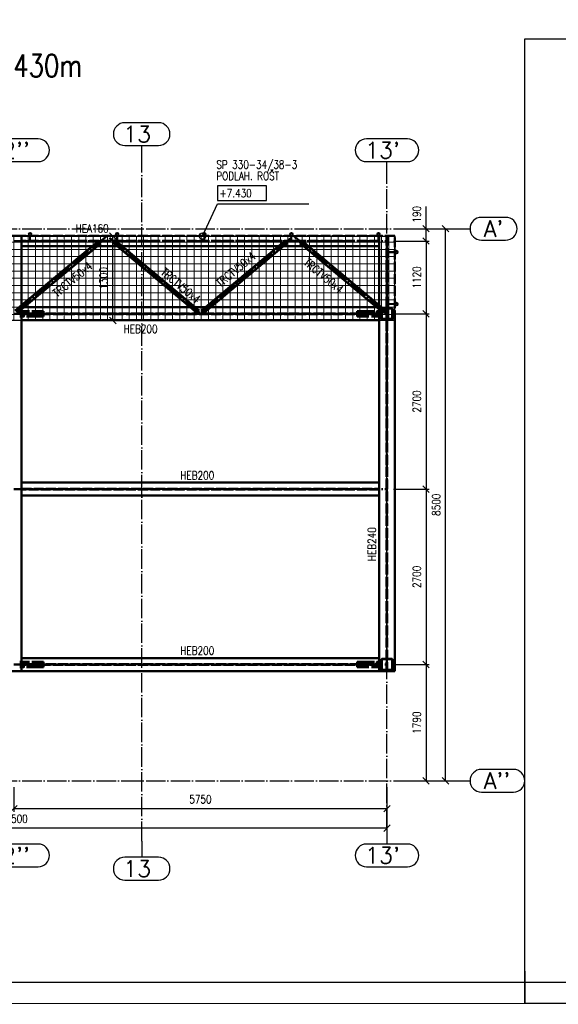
# Paper-space layout 'Layout1' of a CAD drawing. Extents: x -2 to 1033, y -36 to 596.
# Tile 53 of 126: x 475 to 641, y 0 to 303. Entities that reach past the tile are written whole.
import ezdxf
from ezdxf.enums import TextEntityAlignment as Align

# ---------------------------------------------------------------- set-up
doc = ezdxf.new("R2010")
doc.units = 0
for name, pattern in [('ACAD_ISO02W100', [15, 12, -3]), ('ACAD_ISO04W100', [30.5, 24, -3, 0.5, -3]), ('HP_01_CER_B', [8, 5, -1, 1, -1])]:
    doc.linetypes.add(name, pattern=pattern)
doc.layers.get('0').update_dxf_attribs({"linetype": 'CONTINUOUS'})
doc.layers.get('DEFPOINTS').update_dxf_attribs({"color": 132, "linetype": 'CONTINUOUS'})
doc.layers.add('RAMECEK_HP', color=251, linetype='CONTINUOUS')
for name, color, linetype, lineweight in [('SS_KOTY', 3, 'CONTINUOUS', 25), ('SS_OSY_025', 7, 'HP_01_CER_B', 25), ('SS_PLOŠINA', 91, 'CONTINUOUS', 50), ('SS_POPIS_PROFILU', 13, 'CONTINUOUS', 25), ('SS_SLOUPY PLOŠINA', 177, 'CONTINUOUS', 50), ('SS_SRAFY', 8, 'CONTINUOUS', 18), ('SS_ZABRADLI', 2, 'CONTINUOUS', 35), ('SS_ZTUŽENÍ LÁVKA', 107, 'CONTINUOUS', 50), ('SS_ZTUŽENÍ STĚNY', 203, 'CONTINUOUS', 50)]:
    doc.layers.add(name, color=color, linetype=linetype, lineweight=lineweight)
doc.layers.add('SS_ROSTY', color=7, linetype='CONTINUOUS', lineweight=25, true_color=0xb4d617)
doc.styles.add('ROMANS', font='romans.shx', dxfattribs={"width": 0.8})
doc.styles.add('romans.shx', font='romans.shx', dxfattribs={"height": 5})
doc.dimstyles.new('A-1_(2.5)_50AS', dxfattribs={"dimtxt": 2.5, "dimasz": 2, "dimexe": 1, "dimexo": 2, "dimgap": 0, "dimtad": 0, "dimdec": 1, "dimlfac": 50, "dimrnd": 1, "dimtxsty": 'ROMANS', "dimblk1": 'OBLIQUE', "dimblk2": 'OBLIQUE', "dimsah": 1, "dimcen": 2, "dimclrd": 256, "dimclre": 256, "dimclrt": 256, "dimadec": 1, "dimazin": 2, "dimtfac": 0.714286, "dimtdec": 1, "dimtmove": 0, "dimatfit": 3, "dimldrblk": 'OPEN', "dimfxl": 1, "dimtvp": 1.142857, "dimtfill": 1, "dimtolj": 1, "dimlwd": -1, "dimlwe": -1, "dimarcsym": 0})
pattern_1 = [(45, (358.52885, 104.38364), (-0.04490128, 0.04490128), [])]

# ---------------------------------------------------------------- blocks, each defined once
blk = doc.blocks.new('*U6')
at = {"layer": 'DEFPOINTS'}
blk.add_lwpolyline([(841, 0), (631, 0), (631, 297), (841, 297)], close=True, dxfattribs=at)
at = {"layer": 'RAMECEK_HP', "lineweight": 35, "const_width": 0.35}
for points in [[(0, 594), (0, 0), (841, 0), (841, 594)], [(6.5, 587.5), (6.5, 6.5), (834.5, 6.5), (834.5, 587.5)]]:
    blk.add_lwpolyline(points, close=True, dxfattribs=at)
at = {"layer": 'RAMECEK_HP', "lineweight": 50, "const_width": 0.5}
blk.add_lwpolyline([(631, 0), (631, 10)], dxfattribs=at)
blk.add_lwpolyline([(631, 0), (631, 10)], dxfattribs=at)
at = {"layer": 'DEFPOINTS', "style": 'ROMANS', "width": 0.8}
blk.add_attdef('TISK', text='', height=10, dxfattribs=at).set_placement((841, -33), align=Align.RIGHT)
blk = doc.blocks.new('_Oblique')
at = {"color": 0, "linetype": 'ByBlock', "lineweight": -2}
blk.add_line((-0.5, -0.5), (0.5, 0.5), dxfattribs=at)
blk = doc.blocks.new('*D82')
at = {"layer": 'DEFPOINTS', "color": 0, "transparency": 16777216}
for p in [(473.53, 68.58), (588.53, 68.58), (588.53, 60.01)]:
    blk.add_point(p, dxfattribs=at)
at = {"layer": 'SS_KOTY', "transparency": 16777216}
for p, q in [((473.53, 66.58), (473.53, 59.01)), ((588.53, 66.58), (588.53, 59.01)), ((473.53, 60.01), (588.53, 60.01))]:
    blk.add_line(p, q, dxfattribs=at)
at = {"layer": 'SS_KOTY', "transparency": 16777216, "xscale": 2, "yscale": 2, "zscale": 2, "rotation": 180}
blk.add_blockref('_Oblique', (473.53, 60.01), dxfattribs=at)
at = {"layer": 'SS_KOTY', "transparency": 16777216, "xscale": 2, "yscale": 2, "zscale": 2}
blk.add_blockref('_Oblique', (588.53, 60.01), dxfattribs=at)
at = {"layer": 'SS_KOTY', "transparency": 16777216, "insert": (531.03, 62.87), "char_height": 2.5, "attachment_point": 5, "style": 'ROMANS', "bg_fill": 3, "box_fill_scale": 1.1, "bg_fill_color": 256, "bg_fill_true_color": 13158600, "bg_fill_transparency": 0}
blk.add_mtext('\\A1;5750', dxfattribs=at)
blk = doc.blocks.new('_OPEN')
at = {"color": 0, "linetype": 'ByBlock'}
for p, q in [((-1, 0.17), (0, 0)), ((0, 0), (-1, -0.17)), ((0, 0), (-1, 0))]:
    blk.add_line(p, q, dxfattribs=at)
blk = doc.blocks.new('*D83')
at = {"layer": 'DEFPOINTS', "color": 0, "transparency": 16777216}
for p in [(358.53, 68.58), (588.53, 68.58), (358.53, 54.01)]:
    blk.add_point(p, dxfattribs=at)
at = {"layer": 'SS_KOTY', "transparency": 16777216}
for p, q in [((358.53, 66.58), (358.53, 53.01)), ((588.53, 66.58), (588.53, 53.01)), ((588.53, 54.01), (358.53, 54.01))]:
    blk.add_line(p, q, dxfattribs=at)
at = {"layer": 'SS_KOTY', "transparency": 16777216, "xscale": 2, "yscale": 2, "zscale": 2, "rotation": 180}
blk.add_blockref('_Oblique', (358.53, 54.01), dxfattribs=at)
at = {"layer": 'SS_KOTY', "transparency": 16777216, "xscale": 2, "yscale": 2, "zscale": 2}
blk.add_blockref('_Oblique', (588.53, 54.01), dxfattribs=at)
at = {"layer": 'SS_KOTY', "transparency": 16777216, "insert": (473.53, 56.87), "char_height": 2.5, "attachment_point": 5, "style": 'ROMANS', "bg_fill": 3, "box_fill_scale": 1.1, "bg_fill_color": 256, "bg_fill_true_color": 13158600, "bg_fill_transparency": 0}
blk.add_mtext('\\A1;11500', dxfattribs=at)
blk = doc.blocks.new('*D84')
at = {"layer": 'DEFPOINTS', "color": 0, "transparency": 16777216}
for p in [(588.53, 238.58), (588.53, 234.78), (600.57, 234.78)]:
    blk.add_point(p, dxfattribs=at)
at = {"layer": 'SS_KOTY', "transparency": 16777216}
for p, q in [((600.57, 238.58), (600.57, 245.44)), ((590.53, 238.58), (601.57, 238.58)), ((600.57, 234.78), (600.57, 238.58)), ((590.53, 234.78), (601.57, 234.78))]:
    blk.add_line(p, q, dxfattribs=at)
at = {"layer": 'SS_KOTY', "transparency": 16777216, "xscale": 2, "yscale": 2, "zscale": 2}
for p, rotation in [((600.57, 238.58), 90), ((600.57, 234.78), 270)]:
    blk.add_blockref('_Oblique', p, dxfattribs=dict(at, rotation=rotation))
at = {"layer": 'SS_KOTY', "transparency": 16777216, "insert": (597.72, 243.01), "char_height": 2.5, "attachment_point": 5, "rotation": 90, "style": 'ROMANS', "bg_fill": 3, "box_fill_scale": 1.1, "bg_fill_color": 256, "bg_fill_true_color": 13158600, "bg_fill_transparency": 0}
blk.add_mtext('\\A1;190', dxfattribs=at)
blk = doc.blocks.new('*D85')
at = {"layer": 'DEFPOINTS', "color": 0, "transparency": 16777216}
for p in [(588.53, 234.78), (588.53, 212.38), (600.57, 212.38)]:
    blk.add_point(p, dxfattribs=at)
at = {"layer": 'SS_KOTY', "transparency": 16777216}
for p, q in [((590.53, 234.78), (601.57, 234.78)), ((600.57, 234.78), (600.57, 212.38)), ((590.53, 212.38), (601.57, 212.38))]:
    blk.add_line(p, q, dxfattribs=at)
at = {"layer": 'SS_KOTY', "transparency": 16777216, "xscale": 2, "yscale": 2, "zscale": 2}
for p, rotation in [((600.57, 234.78), 90), ((600.57, 212.38), 270)]:
    blk.add_blockref('_Oblique', p, dxfattribs=dict(at, rotation=rotation))
at = {"layer": 'SS_KOTY', "transparency": 16777216, "insert": (597.72, 223.58), "char_height": 2.5, "attachment_point": 5, "rotation": 90, "style": 'ROMANS', "bg_fill": 3, "box_fill_scale": 1.1, "bg_fill_color": 256, "bg_fill_true_color": 13158600, "bg_fill_transparency": 0}
blk.add_mtext('\\A1;1120', dxfattribs=at)
blk = doc.blocks.new('*D86')
at = {"layer": 'DEFPOINTS', "color": 0, "transparency": 16777216}
for p in [(588.53, 212.38), (588.53, 158.38), (600.57, 158.38)]:
    blk.add_point(p, dxfattribs=at)
at = {"layer": 'SS_KOTY', "transparency": 16777216}
for p, q in [((590.53, 212.38), (601.57, 212.38)), ((600.57, 212.38), (600.57, 158.38)), ((590.53, 158.38), (601.57, 158.38))]:
    blk.add_line(p, q, dxfattribs=at)
at = {"layer": 'SS_KOTY', "transparency": 16777216, "xscale": 2, "yscale": 2, "zscale": 2}
for p, rotation in [((600.57, 212.38), 90), ((600.57, 158.38), 270)]:
    blk.add_blockref('_Oblique', p, dxfattribs=dict(at, rotation=rotation))
at = {"layer": 'SS_KOTY', "transparency": 16777216, "insert": (597.72, 185.38), "char_height": 2.5, "attachment_point": 5, "rotation": 90, "style": 'ROMANS', "bg_fill": 3, "box_fill_scale": 1.1, "bg_fill_color": 256, "bg_fill_true_color": 13158600, "bg_fill_transparency": 0}
blk.add_mtext('\\A1;2700', dxfattribs=at)
blk = doc.blocks.new('*D87')
at = {"layer": 'DEFPOINTS', "color": 0, "transparency": 16777216}
for p in [(588.53, 158.38), (588.53, 104.38), (600.57, 104.38)]:
    blk.add_point(p, dxfattribs=at)
at = {"layer": 'SS_KOTY', "transparency": 16777216}
for p, q in [((590.53, 158.38), (601.57, 158.38)), ((600.57, 158.38), (600.57, 104.38)), ((590.53, 104.38), (601.57, 104.38))]:
    blk.add_line(p, q, dxfattribs=at)
at = {"layer": 'SS_KOTY', "transparency": 16777216, "xscale": 2, "yscale": 2, "zscale": 2}
for p, rotation in [((600.57, 158.38), 90), ((600.57, 104.38), 270)]:
    blk.add_blockref('_Oblique', p, dxfattribs=dict(at, rotation=rotation))
at = {"layer": 'SS_KOTY', "transparency": 16777216, "insert": (597.72, 131.38), "char_height": 2.5, "attachment_point": 5, "rotation": 90, "style": 'ROMANS', "bg_fill": 3, "box_fill_scale": 1.1, "bg_fill_color": 256, "bg_fill_true_color": 13158600, "bg_fill_transparency": 0}
blk.add_mtext('\\A1;2700', dxfattribs=at)
blk = doc.blocks.new('*D88')
at = {"layer": 'DEFPOINTS', "color": 0, "transparency": 16777216}
for p in [(588.53, 104.38), (588.53, 68.58), (600.57, 68.58)]:
    blk.add_point(p, dxfattribs=at)
at = {"layer": 'SS_KOTY', "transparency": 16777216}
for p, q in [((590.53, 104.38), (601.57, 104.38)), ((600.57, 104.38), (600.57, 68.58)), ((590.53, 68.58), (601.57, 68.58))]:
    blk.add_line(p, q, dxfattribs=at)
at = {"layer": 'SS_KOTY', "transparency": 16777216, "xscale": 2, "yscale": 2, "zscale": 2}
for p, rotation in [((600.57, 104.38), 90), ((600.57, 68.58), 270)]:
    blk.add_blockref('_Oblique', p, dxfattribs=dict(at, rotation=rotation))
at = {"layer": 'SS_KOTY', "transparency": 16777216, "insert": (597.72, 86.48), "char_height": 2.5, "attachment_point": 5, "rotation": 90, "style": 'ROMANS', "bg_fill": 3, "box_fill_scale": 1.1, "bg_fill_color": 256, "bg_fill_true_color": 13158600, "bg_fill_transparency": 0}
blk.add_mtext('\\A1;1790', dxfattribs=at)
blk = doc.blocks.new('*D89')
at = {"layer": 'DEFPOINTS', "color": 0, "transparency": 16777216}
for p in [(588.53, 238.58), (606.57, 238.58), (588.53, 68.58)]:
    blk.add_point(p, dxfattribs=at)
at = {"layer": 'SS_KOTY', "transparency": 16777216}
for p, q in [((590.53, 238.58), (607.57, 238.58)), ((606.57, 68.58), (606.57, 238.58)), ((590.53, 68.58), (607.57, 68.58))]:
    blk.add_line(p, q, dxfattribs=at)
at = {"layer": 'SS_KOTY', "transparency": 16777216, "xscale": 2, "yscale": 2, "zscale": 2}
for p, rotation in [((606.57, 238.58), 90), ((606.57, 68.58), 270)]:
    blk.add_blockref('_Oblique', p, dxfattribs=dict(at, rotation=rotation))
at = {"layer": 'SS_KOTY', "transparency": 16777216, "insert": (603.72, 153.58), "char_height": 2.5, "attachment_point": 5, "rotation": 90, "style": 'ROMANS', "bg_fill": 3, "box_fill_scale": 1.1, "bg_fill_color": 256, "bg_fill_true_color": 13158600, "bg_fill_transparency": 0}
blk.add_mtext('\\A1;8500', dxfattribs=at)
blk = doc.blocks.new('*D90')
at = {"layer": 'DEFPOINTS', "color": 0, "transparency": 16777216}
for p in [(502.4, 236.32), (504.05, 236.32), (475.93, 210.32)]:
    blk.add_point(p, dxfattribs=at)
at = {"layer": 'SS_KOTY', "transparency": 16777216}
for p, q in [((504.05, 210.32), (504.05, 236.32)), ((504.4, 236.32), (505.05, 236.32)), ((477.93, 210.32), (505.05, 210.32))]:
    blk.add_line(p, q, dxfattribs=at)
at = {"layer": 'SS_KOTY', "transparency": 16777216, "xscale": 2, "yscale": 2, "zscale": 2}
for p, rotation in [((504.05, 236.32), 90), ((504.05, 210.32), 270)]:
    blk.add_blockref('_Oblique', p, dxfattribs=dict(at, rotation=rotation))
at = {"layer": 'SS_KOTY', "transparency": 16777216, "insert": (501.19, 223.32), "char_height": 2.5, "attachment_point": 5, "rotation": 90, "style": 'ROMANS', "bg_fill": 3, "box_fill_scale": 1.1, "bg_fill_color": 256, "bg_fill_true_color": 13158600, "bg_fill_transparency": 0}
blk.add_mtext('\\A1;1300', dxfattribs=at)

psp = doc.layouts.get("Layout1")

# ---------------------------------------------------------------- hatches: boundary and pattern name
at = {"layer": 'SS_SRAFY'}
h = psp.add_hatch(dxfattribs=at)
h.set_pattern_fill('ANSI31', color=5, scale=0.02, style=0)
h.set_pattern_definition(pattern_1)
h.paths.add_polyline_path([(532.2288, 237.3336, 1), (532.2288, 236.4436, 1)], flags=0)
h.paths.add_polyline_path([(532.2288, 237.2336, 1), (532.2288, 236.5436, 1)], flags=0)
h = psp.add_hatch(dxfattribs=at)
h.set_pattern_fill('ANSI31', color=5, scale=0.02, style=0)
h.set_pattern_definition(pattern_1)
h.paths.add_polyline_path([(559.0788, 237.3336, 1), (559.0788, 236.4436, 1)], flags=0)
h.paths.add_polyline_path([(559.0788, 237.2336, 1), (559.0788, 236.5436, 1)], flags=0)
h = psp.add_hatch(dxfattribs=at)
h.set_pattern_fill('ANSI31', color=5, scale=0.02, style=0)
h.set_pattern_definition(pattern_1)
h.paths.add_polyline_path([(585.9288, 237.3336, 1), (585.9288, 236.4436, 1)], flags=0)
h.paths.add_polyline_path([(585.9288, 237.2336, 1), (585.9288, 236.5436, 1)], flags=0)

# ---------------------------------------------------------------- linework, layer by layer
at = {"layer": 'SS_OSY_025', "linetype": 'Continuous', "ltscale": 0.25}
for p, q in [((518.1573, 271.2049), (507.7049, 271.2049)), ((481.0169, 266.2434), (466.0408, 266.2434)), ((507.7049, 264.2049), (518.1573, 264.2049)), ((594.8265, 266.2434), (582.2312, 266.2434)), ((466.0408, 259.2434), (481.0169, 259.2434)), ((582.2312, 259.2434), (594.8265, 259.2434)), ((625.1169, 242.0836), (617.6407, 242.0836)), ((617.6407, 235.0836), (625.1169, 235.0836)), ((627.4978, 72.0836), (617.6407, 72.0836)), ((617.6407, 65.0836), (627.4978, 65.0836)), ((481.0169, 49.1123), (466.0408, 49.1123)), ((594.8265, 49.1123), (582.2312, 49.1123)), ((518.1573, 45.0123), (507.7049, 45.0123)), ((466.0408, 42.1123), (481.0169, 42.1123)), ((582.2312, 42.1123), (594.8265, 42.1123)), ((507.7049, 38.0123), (518.1573, 38.0123))]:
    psp.add_line(p, q, dxfattribs=at)
at = {"layer": 'SS_OSY_025', "linetype": 'ACAD_ISO04W100', "ltscale": 0.25}
for p, q in [((512.9311, 259.2049), (512.9311, 264.2049)), ((512.9311, 259.2059), (512.9311, 259.2049)), ((588.5288, 254.2434), (588.5288, 259.2434)), ((588.5288, 254.2444), (588.5288, 254.2434)), ((609.1417, 238.5836), (609.1407, 238.5836)), ((609.1407, 238.5836), (614.1407, 238.5836)), ((609.1417, 68.5836), (609.1407, 68.5836)), ((609.1407, 68.5836), (614.1407, 68.5836)), ((512.9311, 50.0113), (512.9311, 50.0123)), ((512.9311, 50.0123), (512.9311, 45.0123))]:
    psp.add_line(p, q, dxfattribs=at)
at = {"layer": 'SS_OSY_025', "linetype": 'Continuous', "ltscale": 0.25}
for centre, start, end in [((507.7049, 267.7049), 90, 270), ((518.1573, 267.7049), 270, 90), ((481.0169, 262.7434), 270, 90), ((582.2312, 262.7434), 90, 270), ((594.8265, 262.7434), 270, 90), ((617.6407, 238.5836), 90, 270), ((625.1169, 238.5836), 270, 90), ((617.6407, 68.5836), 90, 270), ((627.4978, 68.5836), 270, 90), ((481.0169, 45.6123), 270, 90), ((582.2312, 45.6123), 90, 270), ((594.8265, 45.6123), 270, 90), ((507.7049, 41.5123), 90, 270), ((518.1573, 41.5123), 270, 90)]:
    psp.add_arc(centre, 3.5, start, end, dxfattribs=at)
at = {"layer": 'SS_PLOŠINA', "color": 3, "linetype": 'ACAD_ISO02W100', "ltscale": 0.25}
for p, q in [((586.1288, 236.3836), (586.1288, 236.3236)), ((475.9289, 158.4736), (586.1288, 158.4736)), ((586.1288, 158.2936), (475.9289, 158.2936)), ((475.9289, 104.4736), (586.1288, 104.4736)), ((586.1288, 104.2936), (475.9289, 104.2936))]:
    psp.add_line(p, q, dxfattribs=at)
at = {"layer": 'SS_PLOŠINA', "color": 1, "linetype": 'Continuous', "ltscale": 0.25}
for p, q in [((586.1288, 236.3236), (586.1288, 233.1836)), ((586.1288, 233.1836), (586.1288, 214.3836)), ((586.1288, 214.3836), (586.1288, 210.3836)), ((586.1288, 210.3836), (586.1288, 160.3836)), ((586.1288, 160.3836), (475.9289, 160.3836)), ((586.1288, 160.3836), (586.1288, 156.3836)), ((475.9289, 156.3836), (586.1288, 156.3836)), ((586.1288, 156.3836), (586.1288, 106.3836)), ((586.1288, 106.3836), (475.9289, 106.3836)), ((586.1288, 106.3836), (586.1288, 102.3836)), ((471.1288, 102.3836), (475.9288, 102.3836)), ((475.9289, 102.3836), (586.1288, 102.3836))]:
    psp.add_line(p, q, dxfattribs=at)
at = {"layer": 'SS_POPIS_PROFILU', "color": 0, "linetype": 'ByBlock', "lineweight": -2}
psp.add_line((531.6777, 236.3236), (532.5224, 238.1365), dxfattribs=at)
at = {"layer": 'SS_POPIS_PROFILU', "color": 4}
psp.add_lwpolyline([(536.3115, 247.2688), (551.3591, 247.2688), (551.3591, 251.7688), (536.3115, 251.7688), (536.3115, 247.2688)], dxfattribs=at)
at = {"layer": 'SS_POPIS_PROFILU', "color": 13}
psp.add_lwpolyline([(531.6777, 236.3236), (536.3115, 246.2688), (564.502, 246.2688)], dxfattribs=at)
at = {"layer": 'SS_POPIS_PROFILU', "color": 0, "linetype": 'ByBlock', "lineweight": -2}
psp.add_circle((531.6777, 236.3236), 1, dxfattribs=at)
at = {"layer": 'SS_SLOUPY PLOŠINA', "color": 3, "linetype": 'ACAD_ISO02W100', "ltscale": 0.25}
for p, q in [((586.7288, 211.0836), (586.7288, 213.6836)), ((586.9288, 213.6836), (586.9288, 211.0836)), ((586.7288, 103.0836), (586.7288, 105.6836)), ((586.9288, 105.6836), (586.9288, 103.0836))]:
    psp.add_line(p, q, dxfattribs=at)
at = {"layer": 'SS_ZABRADLI', "color": 3, "linetype": 'ACAD_ISO02W100', "ltscale": 0.25}
for p, q in [((532.1488, 236.4436), (532.1488, 234.8436)), ((532.3088, 234.8436), (532.3088, 236.4436)), ((558.9988, 236.4436), (558.9988, 234.8436)), ((559.1588, 234.8436), (559.1588, 236.4436)), ((585.8488, 236.4436), (585.8488, 234.8436)), ((586.0088, 234.8436), (586.0088, 236.4436))]:
    psp.add_line(p, q, dxfattribs=at)
at = {"layer": 'SS_ZABRADLI', "color": 1, "linetype": 'Continuous', "ltscale": 0.25}
for centre, radius in [((532.2288, 236.8886), 0.445), ((532.2288, 236.8886), 0.345), ((559.0788, 236.8886), 0.445), ((559.0788, 236.8886), 0.345), ((585.9288, 236.8886), 0.445), ((585.9288, 236.8886), 0.345)]:
    psp.add_circle(centre, radius, dxfattribs=at)
at = {"layer": 'SS_ZTUŽENÍ LÁVKA', "color": 7, "linetype": 'ACAD_ISO04W100', "ltscale": 0.25}
psp.add_line((531.0288, 212.3836), (559.7288, 236.3836), dxfattribs=at)
at = {"layer": 'SS_ZTUŽENÍ LÁVKA', "color": 3, "linetype": 'ACAD_ISO02W100', "ltscale": 0.25}
for p, q in [((531.4663, 213.2969), (557.1562, 234.7798)), ((532.0051, 212.6525), (557.695, 234.1354)), ((555.1228, 233.1836), (557.1048, 234.8411)), ((557.7463, 234.074), (556.6816, 233.1836)), ((557.7463, 234.074), (557.1048, 234.8411)), ((562.3609, 234.8411), (561.7207, 234.0729)), ((562.7878, 233.1836), (561.7207, 234.0729)), ((564.3499, 233.1836), (562.3609, 234.8411)), ((530.0013, 212.5912), (527.8578, 214.3836)), ((529.4166, 214.3836), (530.6428, 213.3583)), ((530.0013, 212.5912), (530.6428, 213.3583)), ((530.0013, 212.5912), (530.0526, 212.6525)), ((531.4149, 213.3583), (532.6411, 214.3836)), ((531.4149, 213.3583), (532.0564, 212.5912)), ((534.1999, 214.3836), (532.0564, 212.5912))]:
    psp.add_line(p, q, dxfattribs=at)
at = {"layer": 'SS_ZTUŽENÍ LÁVKA', "color": 1, "linetype": 'Continuous', "ltscale": 0.25}
for p, q in [((529.4166, 214.3836), (506.9349, 233.1836)), ((555.1228, 233.1836), (532.6411, 214.3836)), ((534.1999, 214.3836), (556.6816, 233.1836)), ((562.7878, 233.1836), (585.3478, 214.3836)), ((586.1288, 215.0345), (564.3499, 233.1836))]:
    psp.add_line(p, q, dxfattribs=at)
at = {"layer": 'SS_ZTUŽENÍ STĚNY', "color": 7, "linetype": 'ACAD_ISO04W100', "ltscale": 0.25}
for p, q in [((576.5288, 212.3836), (586.5288, 212.3836)), ((475.5288, 104.3836), (485.5288, 104.3836)), ((576.5288, 104.3836), (586.5288, 104.3836))]:
    psp.add_line(p, q, dxfattribs=at)
at = {"layer": 'SS_ZTUŽENÍ STĚNY', "color": 3, "linetype": 'ACAD_ISO02W100', "ltscale": 0.25}
for p, q in [((579.3975, 213.1836), (581.6602, 213.1836)), ((579.3975, 213.1836), (579.3975, 211.5836)), ((579.5389, 213.0836), (581.5188, 213.0836)), ((579.5389, 213.0836), (579.5389, 211.6836)), ((581.5188, 213.0836), (586.7288, 213.0836)), ((581.5188, 213.0836), (581.5188, 211.6836)), ((581.6602, 213.1836), (586.7288, 213.1836)), ((581.6602, 213.1836), (581.6602, 211.5836)), ((585.3975, 211.5836), (585.3975, 213.1836)), ((585.5389, 211.6836), (585.5389, 213.0836)), ((581.6602, 211.5836), (579.3975, 211.5836)), ((581.5188, 211.6836), (579.5389, 211.6836)), ((586.7288, 211.6836), (581.5188, 211.6836)), ((586.7288, 211.5836), (581.6602, 211.5836)), ((475.3289, 105.1836), (480.3975, 105.1836)), ((475.3289, 105.0836), (480.5389, 105.0836)), ((480.5389, 103.6836), (475.3289, 103.6836)), ((480.3975, 103.5836), (475.3289, 103.5836)), ((476.5188, 105.0836), (476.5188, 103.6836)), ((476.6602, 105.1836), (476.6602, 103.5836)), ((480.3975, 105.1836), (482.6602, 105.1836)), ((480.3975, 103.5836), (480.3975, 105.1836)), ((482.6602, 103.5836), (480.3975, 103.5836)), ((480.5389, 105.0836), (482.5188, 105.0836)), ((480.5389, 103.6836), (480.5389, 105.0836)), ((482.5188, 103.6836), (480.5389, 103.6836)), ((482.5188, 103.6836), (482.5188, 105.0836)), ((482.6602, 103.5836), (482.6602, 105.1836)), ((579.3975, 105.1836), (581.6602, 105.1836)), ((579.3975, 105.1836), (579.3975, 103.5836)), ((581.6602, 103.5836), (579.3975, 103.5836)), ((579.5389, 105.0836), (581.5188, 105.0836)), ((579.5389, 105.0836), (579.5389, 103.6836)), ((581.5188, 103.6836), (579.5389, 103.6836)), ((581.5188, 105.0836), (586.7288, 105.0836)), ((581.5188, 105.0836), (581.5188, 103.6836)), ((586.7288, 103.6836), (581.5188, 103.6836)), ((581.6602, 105.1836), (586.7288, 105.1836)), ((581.6602, 105.1836), (581.6602, 103.5836)), ((586.7288, 103.5836), (581.6602, 103.5836)), ((585.3975, 103.5836), (585.3975, 105.1836)), ((585.5389, 103.6836), (585.5389, 105.0836))]:
    psp.add_line(p, q, dxfattribs=at)

# ---------------------------------------------------------------- block references
at = {"layer": 'RAMECEK_HP'}
psp.add_blockref('*U6', (0, 0), dxfattribs=at)

# ---------------------------------------------------------------- texts
at = {"layer": 'SS_OSY_025', "color": 7, "style": 'romans.shx'}
for s, p in [('13', (507.266, 265.2049)), ("12''", (465.6019, 260.2434)), ("13'", (581.7923, 260.2434)), ("A'", (618.3976, 236.0836)), ("A''", (618.3976, 66.0836)), ("12''", (465.6019, 43.1123)), ("13'", (581.7923, 43.1123)), ('13', (507.266, 39.0123))]:
    psp.add_text(s, height=5, dxfattribs=at).set_placement(p)
at = {"layer": 'SS_POPIS_PROFILU', "color": 6, "style": 'romans.shx', "width": 0.8}
psp.add_text('ÚROVEŇ +7,430m', height=6.9, dxfattribs=at).set_placement((426.9891, 285.3545))
at = {"layer": 'SS_POPIS_PROFILU', "color": 13, "style": 'romans.shx', "width": 0.8}
for s, p in [('SP 330-34/38-3', (535.9344, 257.0688)), ('PODLAH. ROŠT ', (535.9344, 253.5688)), ('HEB200', (507.3677, 206.4652)), ('HEB200', (524.8372, 161.3836)), ('HEB200', (524.8372, 107.4046))]:
    psp.add_text(s, height=2.5, dxfattribs=at).set_placement(p)
at = {"layer": 'SS_POPIS_PROFILU', "color": 4, "style": 'romans.shx', "width": 0.8}
psp.add_text('+7.430 ', height=2.5, dxfattribs=at).set_placement((536.9134, 248.2688))
at = {"layer": 'SS_POPIS_PROFILU', "color": 13, "style": 'romans.shx', "width": 0.8}
for s, rotation, p in [('TRCTV50x4', 39.903613, (537.2123, 220.4143)), ('TRCTV50x4', 320.194429, (562.6497, 227.7862)), ('TRCTV50x4', 320.096387, (518.5783, 224.7506)), ('HEB240', 90, (585.1288, 136.204))]:
    psp.add_text(s, height=2.5, rotation=rotation, dxfattribs=at).set_placement(p)

# ---------------------------------------------------------------- next in the draw order: dimensions: what is measured, and where the dimension line sits
at = {"layer": 'SS_KOTY'}
dim = psp.add_linear_dim(base=(600.5723, 234.7836), p1=(588.5288, 238.5836), p2=(588.5288, 234.7836), angle=90, dimstyle='A-1_(2.5)_50AS', dxfattribs=at)
dim.commit()
dim.dimension.update_dxf_attribs({"geometry": '*D84', "text_midpoint": (600.5723, 243.0122), "dimtype": 160})
dim = psp.add_linear_dim(base=(504.0485, 236.3236), p1=(475.9288, 210.3236), p2=(502.4006, 236.3236), angle=90, dimstyle='A-1_(2.5)_50AS', dxfattribs=at)
dim.commit()
dim.dimension.update_dxf_attribs({"geometry": '*D90', "text_midpoint": (501.1913, 223.3236)})
dim = psp.add_linear_dim(base=(588.5288, 60.0122), p1=(473.5288, 68.5836), p2=(588.5288, 68.5836), dimstyle='A-1_(2.5)_50AS', override={"dimtmove": 1}, dxfattribs=at)
dim.commit()
dim.dimension.update_dxf_attribs({"geometry": '*D82', "text_midpoint": (531.0288, 62.8694)})

# ---------------------------------------------------------------- next in the draw order: hatches: boundary and pattern name
at = {"layer": 'SS_SRAFY'}
h = psp.add_hatch(dxfattribs=at)
h.set_pattern_fill('ANSI31', color=5, scale=0.02, style=0)
h.set_pattern_definition(pattern_1)
h.paths.add_polyline_path([(478.5288, 237.3336, 1), (478.5288, 236.4436, 1)], flags=0)
h.paths.add_polyline_path([(478.5288, 237.2336, 1), (478.5288, 236.5436, 1)], flags=0)
h = psp.add_hatch(dxfattribs=at)
h.set_pattern_fill('ANSI31', color=5, scale=0.02, style=0)
h.set_pattern_definition(pattern_1)
h.paths.add_polyline_path([(505.3788, 237.3336, 1), (505.3788, 236.4436, 1)], flags=0)
h.paths.add_polyline_path([(505.3788, 237.2336, 1), (505.3788, 236.5436, 1)], flags=0)

# ---------------------------------------------------------------- next in the draw order: linework, layer by layer
at = {"layer": 'SS_PLOŠINA', "color": 3, "linetype": 'ACAD_ISO02W100', "ltscale": 0.25}
for p, q in [((475.9288, 236.3836), (471.1288, 236.3836)), ((475.9288, 236.3236), (475.9288, 236.3836)), ((586.1288, 236.3836), (475.9289, 236.3836)), ((586.1288, 234.8436), (475.9289, 234.8436)), ((586.1288, 234.7236), (475.9289, 234.7236)), ((475.9289, 212.4736), (586.1288, 212.4736)), ((586.1288, 212.2936), (475.9289, 212.2936))]:
    psp.add_line(p, q, dxfattribs=at)
at = {"layer": 'SS_PLOŠINA', "color": 1, "linetype": 'Continuous', "ltscale": 0.25}
for p, q in [((475.9288, 102.3836), (475.9288, 236.3236)), ((475.9289, 233.1836), (586.1288, 233.1836)), ((586.1288, 214.3836), (475.9289, 214.3836)), ((475.9289, 210.3836), (586.1288, 210.3836))]:
    psp.add_line(p, q, dxfattribs=at)
at = {"layer": 'SS_ZABRADLI', "color": 3, "linetype": 'ACAD_ISO02W100', "ltscale": 0.25}
for p, q in [((478.4488, 236.4436), (478.4488, 234.8436)), ((478.6088, 234.8436), (478.6088, 236.4436)), ((505.2988, 236.4436), (505.2988, 234.8436)), ((505.4588, 234.8436), (505.4588, 236.4436))]:
    psp.add_line(p, q, dxfattribs=at)
at = {"layer": 'SS_ZABRADLI', "color": 1, "linetype": 'Continuous', "ltscale": 0.25}
for centre, radius in [((478.5288, 236.8886), 0.445), ((478.5288, 236.8886), 0.345), ((505.3788, 236.8886), 0.445), ((505.3788, 236.8886), 0.345)]:
    psp.add_circle(centre, radius, dxfattribs=at)
at = {"layer": 'SS_ZTUŽENÍ LÁVKA', "color": 7, "linetype": 'ACAD_ISO04W100', "ltscale": 0.25}
for p, q in [((502.3288, 236.3836), (473.5288, 212.3836)), ((531.0288, 212.3836), (502.3288, 236.3836))]:
    psp.add_line(p, q, dxfattribs=at)
at = {"layer": 'SS_ZTUŽENÍ LÁVKA', "color": 3, "linetype": 'ACAD_ISO02W100', "ltscale": 0.25}
for p, q in [((473.9699, 213.2979), (499.748, 234.7797)), ((500.2858, 234.1344), (474.5077, 212.6526)), ((497.7078, 233.1836), (499.6968, 234.8411)), ((499.2699, 233.1836), (500.337, 234.0729)), ((500.337, 234.0729), (499.6968, 234.8411)), ((500.337, 234.0729), (499.6968, 234.8411)), ((504.9528, 234.8411), (504.3114, 234.074)), ((505.3761, 233.1836), (504.3114, 234.074)), ((504.3627, 234.1354), (530.0526, 212.6525)), ((530.5914, 213.2969), (504.9015, 234.7798)), ((504.9528, 234.8411), (506.9349, 233.1836)), ((473.9187, 213.3594), (475.9288, 215.0345)), ((474.5589, 212.5912), (476.7099, 214.3836))]:
    psp.add_line(p, q, dxfattribs=at)
at = {"layer": 'SS_ZTUŽENÍ LÁVKA', "color": 1, "linetype": 'Continuous', "ltscale": 0.25}
for p, q in [((497.7078, 233.1836), (475.9288, 215.0345)), ((476.7099, 214.3836), (499.2699, 233.1836)), ((505.3761, 233.1836), (527.8578, 214.3836))]:
    psp.add_line(p, q, dxfattribs=at)
at = {"layer": 'SS_ZTUŽENÍ STĚNY', "color": 3, "linetype": 'ACAD_ISO02W100', "ltscale": 0.25}
for p, q in [((475.3289, 213.1836), (480.3975, 213.1836)), ((475.3289, 213.0836), (480.5389, 213.0836)), ((476.5188, 213.0836), (476.5188, 211.6836)), ((476.6602, 213.1836), (476.6602, 211.5836)), ((480.3975, 213.1836), (482.6602, 213.1836)), ((480.3975, 211.5836), (480.3975, 213.1836)), ((480.5389, 213.0836), (482.5188, 213.0836)), ((480.5389, 211.6836), (480.5389, 213.0836)), ((482.5188, 211.6836), (482.5188, 213.0836)), ((482.6602, 211.5836), (482.6602, 213.1836)), ((480.5389, 211.6836), (475.3289, 211.6836)), ((480.3975, 211.5836), (475.3289, 211.5836)), ((482.5188, 211.5836), (480.3975, 211.5836)), ((482.5188, 211.6836), (480.5389, 211.6836)), ((482.6602, 211.5836), (482.5188, 211.5836))]:
    psp.add_line(p, q, dxfattribs=at)
at = {"layer": 'SS_ZTUŽENÍ STĚNY', "color": 7, "linetype": 'ACAD_ISO04W100', "ltscale": 0.25}
psp.add_line((475.5288, 212.3836), (485.5288, 212.3836), dxfattribs=at)

# ---------------------------------------------------------------- next in the draw order: texts
at = {"layer": 'SS_POPIS_PROFILU', "color": 13, "style": 'romans.shx', "width": 0.8}
psp.add_text('HEA160', height=2.5, dxfattribs=at).set_placement((492.5674, 237.4046))
psp.add_text('TRCTV50x4', height=2.5, rotation=39.805571, dxfattribs=at).set_placement((486.8657, 217.3342))

# ---------------------------------------------------------------- next in the draw order: dimensions: what is measured, and where the dimension line sits
at = {"layer": 'SS_KOTY'}
dim = psp.add_linear_dim(base=(600.5723, 212.3836), p1=(588.5288, 234.7836), p2=(588.5288, 212.3836), angle=90, dimstyle='A-1_(2.5)_50AS', override={"dimtmove": 1}, dxfattribs=at)
dim.commit()
dim.dimension.update_dxf_attribs({"geometry": '*D85', "text_midpoint": (597.7151, 223.5836)})
dim = psp.add_linear_dim(base=(358.5288, 54.0122), p1=(588.5288, 68.5836), p2=(358.5288, 68.5836), dimstyle='A-1_(2.5)_50AS', override={"dimtmove": 1}, dxfattribs=at)
dim.commit()
dim.dimension.update_dxf_attribs({"geometry": '*D83', "text_midpoint": (473.5288, 56.8694)})

# ---------------------------------------------------------------- next in the draw order: linework, layer by layer
at = {"layer": 'SS_OSY_025', "linetype": 'ACAD_ISO04W100', "ltscale": 0.25}
for p, q in [((512.9311, 50.0113), (512.9311, 259.2059)), ((588.5288, 54.1113), (588.5288, 54.1123)), ((588.5288, 54.1123), (588.5288, 49.1123))]:
    psp.add_line(p, q, dxfattribs=at)

# ---------------------------------------------------------------- next in the draw order: dimensions: what is measured, and where the dimension line sits
at = {"layer": 'SS_KOTY'}
dim = psp.add_linear_dim(base=(600.5723, 158.3836), p1=(588.5288, 212.3836), p2=(588.5288, 158.3836), angle=90, dimstyle='A-1_(2.5)_50AS', override={"dimtmove": 1}, dxfattribs=at)
dim.commit()
dim.dimension.update_dxf_attribs({"geometry": '*D86', "text_midpoint": (597.7151, 185.3836)})

# ---------------------------------------------------------------- next in the draw order: dimensions: what is measured, and where the dimension line sits
dim = psp.add_linear_dim(base=(600.5723, 104.3836), p1=(588.5288, 158.3836), p2=(588.5288, 104.3836), angle=90, dimstyle='A-1_(2.5)_50AS', override={"dimtmove": 1}, dxfattribs=at)
dim.commit()
dim.dimension.update_dxf_attribs({"geometry": '*D87', "text_midpoint": (597.7151, 131.3836)})

# ---------------------------------------------------------------- next in the draw order: dimensions: what is measured, and where the dimension line sits
dim = psp.add_linear_dim(base=(600.5723, 68.5836), p1=(588.5288, 104.3836), p2=(588.5288, 68.5836), angle=90, dimstyle='A-1_(2.5)_50AS', override={"dimtmove": 1}, dxfattribs=at)
dim.commit()
dim.dimension.update_dxf_attribs({"geometry": '*D88', "text_midpoint": (597.7151, 86.4836)})

# ---------------------------------------------------------------- next in the draw order: dimensions: what is measured, and where the dimension line sits
dim = psp.add_linear_dim(base=(606.5723, 238.5836), p1=(588.5288, 68.5836), p2=(588.5288, 238.5836), angle=90, dimstyle='A-1_(2.5)_50AS', dxfattribs=at)
dim.commit()
dim.dimension.update_dxf_attribs({"geometry": '*D89', "text_midpoint": (603.7151, 153.5836)})

# ---------------------------------------------------------------- next in the draw order: hatches: boundary and pattern name
at = {"layer": 'SS_SRAFY'}
h = psp.add_hatch(dxfattribs=at)
h.set_pattern_fill('NET', color=8, scale=0.7, angle=-90, style=0)
h.set_pattern_definition([(270, (473.5288, 223.3236), (2.2225, 0), []), (360, (473.5288, 223.3236), (1e-16, 2.2225), [])])
h.paths.add_polyline_path([(356.1288, 236.3236), (356.1288, 210.3236), (590.9288, 210.3236), (590.9288, 236.3236)], flags=0)
h = psp.add_hatch(dxfattribs=at)
h.set_pattern_fill('ANSI31', color=5, scale=0.02, style=0)
h.set_pattern_definition(pattern_1)
h.paths.add_polyline_path([(591.4738, 231.8286, 1), (591.4738, 230.9386, 1)], flags=0)
h.paths.add_polyline_path([(591.4738, 231.7286, 1), (591.4738, 231.0386, 1)], flags=0)
h = psp.add_hatch(dxfattribs=at)
h.set_pattern_fill('ANSI31', color=5, scale=0.02, style=0)
h.set_pattern_definition(pattern_1)
h.paths.add_polyline_path([(591.4738, 215.8286, 1), (591.4738, 214.9386, 1)], flags=0)
h.paths.add_polyline_path([(591.4738, 215.7286, 1), (591.4738, 215.0386, 1)], flags=0)

# ---------------------------------------------------------------- next in the draw order: linework, layer by layer
at = {"layer": 'SS_OSY_025', "linetype": 'ACAD_ISO04W100', "ltscale": 0.25}
for p, q in [((588.5288, 54.1113), (588.5288, 254.2444)), ((346.5181, 238.5836), (609.1417, 238.5836)), ((346.5181, 68.5836), (609.1417, 68.5836))]:
    psp.add_line(p, q, dxfattribs=at)
at = {"layer": 'SS_PLOŠINA', "color": 7, "linetype": 'ACAD_ISO04W100', "ltscale": 0.25}
for p, q in [((473.5288, 234.7836), (588.5288, 234.7836)), ((588.5288, 102.3836), (588.5288, 236.3836)), ((473.5288, 212.3836), (588.5288, 212.3836)), ((473.5288, 158.3836), (588.5288, 158.3836)), ((473.5288, 104.3836), (588.5288, 104.3836))]:
    psp.add_line(p, q, dxfattribs=at)
at = {"layer": 'SS_PLOŠINA', "color": 3, "linetype": 'ACAD_ISO02W100', "ltscale": 0.25}
for p, q in [((590.9088, 236.3836), (586.1288, 236.3836)), ((588.4288, 236.3836), (588.4288, 102.3836)), ((588.6288, 236.3836), (588.6288, 102.3836)), ((590.9288, 210.3836), (590.9288, 236.3236))]:
    psp.add_line(p, q, dxfattribs=at)
at = {"layer": 'SS_PLOŠINA', "color": 1, "linetype": 'Continuous', "ltscale": 0.25}
for p, q in [((590.9288, 102.3836), (590.9288, 210.3836)), ((586.1288, 102.3836), (590.9288, 102.3836))]:
    psp.add_line(p, q, dxfattribs=at)
at = {"layer": 'SS_ROSTY', "color": 7, "linetype": 'Continuous', "ltscale": 0.25}
for p, q in [((356.1288, 236.3236), (590.9288, 236.3236)), ((590.9288, 210.3236), (590.9288, 236.3236)), ((590.9288, 210.3236), (356.1288, 210.3236))]:
    psp.add_line(p, q, dxfattribs=at)
at = {"layer": 'SS_SLOUPY PLOŠINA', "color": 3, "linetype": 'ACAD_ISO02W100', "ltscale": 0.25}
for p, q in [((587.2288, 214.1836), (589.8288, 214.1836)), ((589.8288, 213.9836), (587.2288, 213.9836)), ((590.1288, 213.6836), (590.1288, 211.0836)), ((590.3288, 211.0836), (590.3288, 213.6836)), ((587.2288, 210.7836), (589.8288, 210.7836)), ((589.8288, 210.5836), (587.2288, 210.5836)), ((587.2288, 106.1836), (589.8288, 106.1836)), ((589.8288, 105.9836), (587.2288, 105.9836)), ((590.1288, 105.6836), (590.1288, 103.0836)), ((590.3288, 103.0836), (590.3288, 105.6836)), ((587.2288, 102.7836), (589.8288, 102.7836)), ((589.8288, 102.5836), (587.2288, 102.5836))]:
    psp.add_line(p, q, dxfattribs=at)
at = {"layer": 'SS_SLOUPY PLOŠINA', "color": 7, "linetype": 'ACAD_ISO04W100', "ltscale": 0.25}
for p, q in [((588.5288, 212.3836), (588.5288, 212.3836)), ((588.5288, 104.3836), (588.5288, 104.3836))]:
    psp.add_line(p, q, dxfattribs=at)
at = {"layer": 'SS_SLOUPY PLOŠINA', "color": 3, "linetype": 'ACAD_ISO02W100', "ltscale": 0.25}
for centre, start, end in [((587.2288, 213.6836), 90, 180), ((589.8288, 213.6836), 0, 90), ((587.2288, 211.0836), 180, 270), ((589.8288, 211.0836), 270, 0), ((587.2288, 105.6836), 90, 180), ((589.8288, 105.6836), 0, 90), ((587.2288, 103.0836), 180, 270), ((589.8288, 103.0836), 270, 0)]:
    psp.add_arc(centre, 0.5, start, end, dxfattribs=at)
at = {"layer": 'SS_SLOUPY PLOŠINA', "color": 3, "linetype": 'ACAD_ISO02W100', "ltscale": 0.25, "extrusion": (1.21266e-13, -5.023e-14, -1)}
for centre in [(-587.2288, 213.6836), (-587.2288, 105.6836)]:
    psp.add_arc(centre, 0.3, 0, 90, dxfattribs=at)
at = {"layer": 'SS_SLOUPY PLOŠINA', "color": 3, "linetype": 'ACAD_ISO02W100', "ltscale": 0.25, "extrusion": (-5.023e-14, -1.21266e-13, -1)}
for centre in [(-589.8288, 213.6836), (-589.8288, 105.6836)]:
    psp.add_arc(centre, 0.3, 90, 180, dxfattribs=at)
at = {"layer": 'SS_SLOUPY PLOŠINA', "color": 3, "linetype": 'ACAD_ISO02W100', "ltscale": 0.25, "extrusion": (1.21266e-13, 5.023e-14, -1)}
psp.add_arc((-587.2288, 211.0836), 0.3, 270, 0, dxfattribs=at)
at = {"layer": 'SS_SLOUPY PLOŠINA', "color": 3, "linetype": 'ACAD_ISO02W100', "ltscale": 0.25, "extrusion": (-5.023e-14, 1.21266e-13, -1)}
psp.add_arc((-589.8288, 211.0836), 0.3, 180, 270, dxfattribs=at)
at = {"layer": 'SS_SLOUPY PLOŠINA', "color": 3, "linetype": 'ACAD_ISO02W100', "ltscale": 0.25, "extrusion": (-6.0633e-14, -2.5115e-14, -1)}
psp.add_arc((-587.2288, 103.0836), 0.3, 270, 0, dxfattribs=at)
at = {"layer": 'SS_SLOUPY PLOŠINA', "color": 3, "linetype": 'ACAD_ISO02W100', "ltscale": 0.25, "extrusion": (2.5115e-14, -6.0633e-14, -1)}
psp.add_arc((-589.8288, 103.0836), 0.3, 180, 270, dxfattribs=at)
at = {"layer": 'SS_ZABRADLI', "color": 7, "linetype": 'ACAD_ISO04W100', "ltscale": 0.25}
for p, q in [((473.5288, 236.3836), (590.9288, 236.3836)), ((590.9688, 236.3836), (590.9688, 210.3836))]:
    psp.add_line(p, q, dxfattribs=at)
at = {"layer": 'SS_ZABRADLI', "color": 3, "linetype": 'ACAD_ISO02W100', "ltscale": 0.25}
for p, q in [((591.0288, 231.4636), (588.6288, 231.4636)), ((588.6288, 231.3036), (591.0288, 231.3036)), ((591.0288, 215.4636), (588.6288, 215.4636)), ((588.6288, 215.3036), (591.0288, 215.3036))]:
    psp.add_line(p, q, dxfattribs=at)
at = {"layer": 'SS_ZABRADLI', "color": 1, "linetype": 'Continuous', "ltscale": 0.25}
for centre, radius in [((591.4738, 231.3836), 0.445), ((591.4738, 231.3836), 0.345), ((591.4738, 215.3836), 0.445), ((591.4738, 215.3836), 0.345)]:
    psp.add_circle(centre, radius, dxfattribs=at)
at = {"layer": 'SS_ZTUŽENÍ LÁVKA', "color": 7, "linetype": 'ACAD_ISO04W100', "ltscale": 0.25}
psp.add_line((559.7288, 236.3836), (588.5288, 212.3836), dxfattribs=at)
at = {"layer": 'SS_ZTUŽENÍ LÁVKA', "color": 3, "linetype": 'ACAD_ISO02W100', "ltscale": 0.25}
for p, q in [((561.7719, 234.1344), (587.55, 212.6526)), ((588.0878, 213.2979), (562.3097, 234.7797)), ((587.4988, 212.5912), (585.3478, 214.3836)), ((588.139, 213.3594), (586.1288, 215.0345)), ((587.4988, 212.5912), (588.139, 213.3594))]:
    psp.add_line(p, q, dxfattribs=at)

doc.saveas('drawing.dxf')
